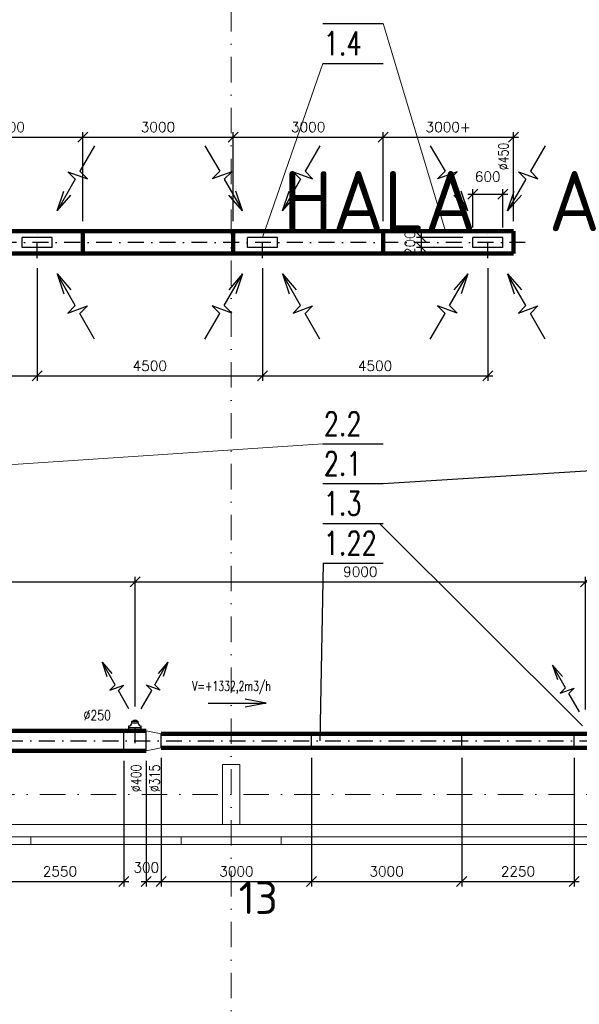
# Model space of a CAD drawing. Header units: millimetres. Extents: x -746391 to 410178, y -169697 to 100555.
# Tile 121 of 179: x 116326 to 127505, y -4191 to 15472. Entities that reach past the tile are written whole.
import ezdxf
from ezdxf.enums import TextEntityAlignment as Align
from ezdxf.lldxf.tags import DXFTag

# ---------------------------------------------------------------- set-up
doc = ezdxf.new("R2010")
doc.units = ezdxf.units.MM
for name, pattern in [('CENTERX2', [101.6, 63.5, -12.7, 12.7, -12.7]), ('DASHDOT', [25.4, 12.7, -6.35, 0, -6.35]), ('ČERCHOVANÁ', [25.4, 12.7, -6.35, 0, -6.35])]:
    doc.linetypes.add(name, pattern=pattern)
doc.layers.get('0').update_dxf_attribs({"color": 9})
doc.layers.get('Defpoints').update_dxf_attribs({"color": 9})
for name, color, linetype, lineweight in [('A99_N_kce-rez-sil', 9, 'Continuous', 18), ('A99_N_osy', 9, 'CENTERX2', 9), ('A99_N_txt-popis-200', 9, 'Continuous', 5), ('A99_S_kce-pohl', 9, 'Continuous', 5), ('A99_S_sloupy', 9, 'Continuous', 5), ('VZT-KOTY', 2, 'Continuous', 25)]:
    doc.layers.add(name, color=color, linetype=linetype, lineweight=lineweight)
for name, color, linetype in [('VZT-KÓTY', 2, 'Continuous'), ('VZT-ODVOD-NEVID', 4, 'ACAD_ISO02W100'), ('VZT-ODVOD-OSY', 30, 'ČERCHOVANÁ'), ('VZT-ODVOD-ZAŘÍZENÍ', 150, 'Continuous'), ('VZT-POZICE', 6, 'Continuous'), ('VZT-PŘÍOD-OSY', 1, 'ČERCHOVANÁ'), ('VZT-PŘÍVOD-VÝKON', 2, 'Continuous'), ('VZT-PŘÍVOD-ZAŘÍZENÍ', 3, 'Continuous'), ('VZT-ZAŘ', 3, 'Continuous')]:
    doc.layers.add(name, color=color, linetype=linetype)
doc.styles.add('ad_popis 100', font='isocpeur.ttf', dxfattribs={"height": 200})
doc.styles.add('RomanS', font='romans.shx')
tags = doc.linetypes.add('ACAD_ISO02W100', pattern=[15, 12, -3]).pattern_tags.tags
tags[6:7] = [DXFTag(74, 4), DXFTag(75, 0), DXFTag(340, '0'), DXFTag(46, 1.0), DXFTag(50, 0.0), DXFTag(44, 0.0), DXFTag(45, 0.0)]
tags[4:5] = [DXFTag(74, 4), DXFTag(75, 0), DXFTag(340, '0'), DXFTag(46, 1.0), DXFTag(50, 0.0), DXFTag(44, 0.0), DXFTag(45, 0.0)]
doc.dimstyles.new('VZT100', dxfattribs={"dimscale": 100, "dimtxt": 2, "dimasz": 2, "dimexe": 1, "dimexo": 2, "dimgap": 1, "dimtad": 1, "dimtoh": 1, "dimdec": 0, "dimzin": 0, "dimdsep": 46, "dimtxsty": 'RomanS', "dimblk": 'OBLIQUE', "dimcen": 1, "dimdle": 1, "dimclrd": 256, "dimclre": 256, "dimclrt": 256, "dimadec": 0, "dimazin": 0, "dimtfac": 1, "dimtdec": 0, "dimtmove": 2, "dimatfit": 3, "dimldrblk": 'OBLIQUE', "dimfxl": 1, "dimtolj": 1, "dimtzin": 0, "dimarcsym": 0})

# ---------------------------------------------------------------- blocks, each defined once
blk = doc.blocks.new('_Oblique')
at = {"color": 0, "linetype": 'ByBlock', "lineweight": -2}
blk.add_line((-0.5, -0.5), (0.5, 0.5), dxfattribs=at)
blk = doc.blocks.new('*D1614')
at = {"layer": 'Defpoints', "color": 0, "linetype": 'Continuous', "lineweight": 18, "ltscale": 0.5, "transparency": 16777216}
for p in [(115855, 873.5), (118405, 873.5), (118405, -1737.546794)]:
    blk.add_point(p, dxfattribs=at)
at = {"layer": 'VZT-KÓTY', "linetype": 'Continuous', "lineweight": -2, "ltscale": 0.5, "transparency": 16777216}
for p, q in [((115855, 673.5), (115855, -1837.546794)), ((118405, 673.5), (118405, -1837.546794)), ((115755, -1737.546794), (118505, -1737.546794))]:
    blk.add_line(p, q, dxfattribs=at)
at = {"layer": 'VZT-KÓTY', "linetype": 'Continuous', "lineweight": -2, "ltscale": 0.5, "transparency": 16777216, "xscale": 200, "yscale": 200, "zscale": 200, "rotation": 180}
blk.add_blockref('_Oblique', (115855, -1737.546794), dxfattribs=at)
at = {"layer": 'VZT-KÓTY', "linetype": 'Continuous', "lineweight": -2, "ltscale": 0.5, "transparency": 16777216, "xscale": 200, "yscale": 200, "zscale": 200}
blk.add_blockref('_Oblique', (118405, -1737.546794), dxfattribs=at)
at = {"layer": 'VZT-KÓTY', "linetype": 'Continuous', "lineweight": 18, "ltscale": 0.5, "transparency": 16777216, "insert": (117130, -1537.546794), "char_height": 200, "attachment_point": 5, "style": 'RomanS'}
blk.add_mtext('\\A1;2550', dxfattribs=at)
blk = doc.blocks.new('*D1615')
at = {"layer": 'Defpoints', "color": 0, "linetype": 'Continuous', "lineweight": 18, "ltscale": 0.5, "transparency": 16777216}
for p in [(118855, 874), (119155, 934), (119155, -1738)]:
    blk.add_point(p, dxfattribs=at)
at = {"layer": 'VZT-KÓTY', "linetype": 'Continuous', "lineweight": -2, "ltscale": 0.5, "transparency": 16777216}
for p, q in [((118855, 674), (118855, -1838)), ((119155, 734), (119155, -1838)), ((118755, -1738), (119255, -1738))]:
    blk.add_line(p, q, dxfattribs=at)
at = {"layer": 'VZT-KÓTY', "linetype": 'Continuous', "lineweight": -2, "ltscale": 0.5, "transparency": 16777216, "xscale": 200, "yscale": 200, "zscale": 200, "rotation": 180}
blk.add_blockref('_Oblique', (118855, -1738), dxfattribs=at)
at = {"layer": 'VZT-KÓTY', "linetype": 'Continuous', "lineweight": -2, "ltscale": 0.5, "transparency": 16777216, "xscale": 200, "yscale": 200, "zscale": 200}
blk.add_blockref('_Oblique', (119155, -1738), dxfattribs=at)
at = {"layer": 'VZT-KÓTY', "linetype": 'Continuous', "lineweight": 18, "ltscale": 0.5, "transparency": 16777216, "insert": (118855, -1459), "char_height": 200, "attachment_point": 5, "style": 'RomanS'}
blk.add_mtext('\\A1;300', dxfattribs=at)
blk = doc.blocks.new('*D1616')
at = {"layer": 'Defpoints', "color": 0, "linetype": 'Continuous', "lineweight": 18, "ltscale": 0.5, "transparency": 16777216}
for p in [(119155, 933.5), (122155, 933.5), (122155, -1737.546794)]:
    blk.add_point(p, dxfattribs=at)
at = {"layer": 'VZT-KÓTY', "linetype": 'Continuous', "lineweight": -2, "ltscale": 0.5, "transparency": 16777216}
for p, q in [((119155, 733.5), (119155, -1837.546794)), ((122155, 733.5), (122155, -1837.546794)), ((119055, -1737.546794), (122255, -1737.546794))]:
    blk.add_line(p, q, dxfattribs=at)
at = {"layer": 'VZT-KÓTY', "linetype": 'Continuous', "lineweight": -2, "ltscale": 0.5, "transparency": 16777216, "xscale": 200, "yscale": 200, "zscale": 200, "rotation": 180}
blk.add_blockref('_Oblique', (119155, -1737.546794), dxfattribs=at)
at = {"layer": 'VZT-KÓTY', "linetype": 'Continuous', "lineweight": -2, "ltscale": 0.5, "transparency": 16777216, "xscale": 200, "yscale": 200, "zscale": 200}
blk.add_blockref('_Oblique', (122155, -1737.546794), dxfattribs=at)
at = {"layer": 'VZT-KÓTY', "linetype": 'Continuous', "lineweight": 18, "ltscale": 0.5, "transparency": 16777216, "insert": (120655, -1537.546794), "char_height": 200, "attachment_point": 5, "style": 'RomanS'}
blk.add_mtext('\\A1;3000', dxfattribs=at)
blk = doc.blocks.new('*D1617')
at = {"layer": 'Defpoints', "color": 0, "linetype": 'Continuous', "lineweight": 18, "ltscale": 0.5, "transparency": 16777216}
for p in [(122155, 933.5), (125155, 933.5), (125155, -1737.546794)]:
    blk.add_point(p, dxfattribs=at)
at = {"layer": 'VZT-KÓTY', "linetype": 'Continuous', "lineweight": -2, "ltscale": 0.5, "transparency": 16777216}
for p, q in [((122155, 733.5), (122155, -1837.546794)), ((125155, 733.5), (125155, -1837.546794)), ((122055, -1737.546794), (125255, -1737.546794))]:
    blk.add_line(p, q, dxfattribs=at)
at = {"layer": 'VZT-KÓTY', "linetype": 'Continuous', "lineweight": -2, "ltscale": 0.5, "transparency": 16777216, "xscale": 200, "yscale": 200, "zscale": 200, "rotation": 180}
blk.add_blockref('_Oblique', (122155, -1737.546794), dxfattribs=at)
at = {"layer": 'VZT-KÓTY', "linetype": 'Continuous', "lineweight": -2, "ltscale": 0.5, "transparency": 16777216, "xscale": 200, "yscale": 200, "zscale": 200}
blk.add_blockref('_Oblique', (125155, -1737.546794), dxfattribs=at)
at = {"layer": 'VZT-KÓTY', "linetype": 'Continuous', "lineweight": 18, "ltscale": 0.5, "transparency": 16777216, "insert": (123655, -1537.546794), "char_height": 200, "attachment_point": 5, "style": 'RomanS'}
blk.add_mtext('\\A1;3000', dxfattribs=at)
blk = doc.blocks.new('*D1618')
at = {"layer": 'Defpoints', "color": 0, "linetype": 'Continuous', "lineweight": 18, "ltscale": 0.5, "transparency": 16777216}
for p in [(125155, 933.5), (127405, 933.5), (127405, -1737.546794)]:
    blk.add_point(p, dxfattribs=at)
at = {"layer": 'VZT-KÓTY', "linetype": 'Continuous', "lineweight": -2, "ltscale": 0.5, "transparency": 16777216}
for p, q in [((125155, 733.5), (125155, -1837.546794)), ((127405, 733.5), (127405, -1837.546794)), ((125055, -1737.546794), (127505, -1737.546794))]:
    blk.add_line(p, q, dxfattribs=at)
at = {"layer": 'VZT-KÓTY', "linetype": 'Continuous', "lineweight": -2, "ltscale": 0.5, "transparency": 16777216, "xscale": 200, "yscale": 200, "zscale": 200, "rotation": 180}
blk.add_blockref('_Oblique', (125155, -1737.546794), dxfattribs=at)
at = {"layer": 'VZT-KÓTY', "linetype": 'Continuous', "lineweight": -2, "ltscale": 0.5, "transparency": 16777216, "xscale": 200, "yscale": 200, "zscale": 200}
blk.add_blockref('_Oblique', (127405, -1737.546794), dxfattribs=at)
at = {"layer": 'VZT-KÓTY', "linetype": 'Continuous', "lineweight": 18, "ltscale": 0.5, "transparency": 16777216, "insert": (126280, -1537.546794), "char_height": 200, "attachment_point": 5, "style": 'RomanS'}
blk.add_mtext('\\A1;2250', dxfattribs=at)
blk = doc.blocks.new('*D1754')
at = {"layer": 'Defpoints', "color": 0, "linetype": 'Continuous', "lineweight": 18, "ltscale": 0.5, "transparency": 16777216}
for p in [(117588, 13129), (114588, 11250), (117588, 11250)]:
    blk.add_point(p, dxfattribs=at)
at = {"layer": 'VZT-KÓTY', "linetype": 'Continuous', "lineweight": -2, "ltscale": 0.5, "transparency": 16777216}
for p, q in [((114588, 11450), (114588, 13229)), ((117588, 11450), (117588, 13229)), ((114488, 13129), (117688, 13129))]:
    blk.add_line(p, q, dxfattribs=at)
at = {"layer": 'VZT-KÓTY', "linetype": 'Continuous', "lineweight": -2, "ltscale": 0.5, "transparency": 16777216, "xscale": 200, "yscale": 200, "zscale": 200, "rotation": 180}
blk.add_blockref('_Oblique', (114588, 13129), dxfattribs=at)
at = {"layer": 'VZT-KÓTY', "linetype": 'Continuous', "lineweight": -2, "ltscale": 0.5, "transparency": 16777216, "xscale": 200, "yscale": 200, "zscale": 200}
blk.add_blockref('_Oblique', (117588, 13129), dxfattribs=at)
at = {"layer": 'VZT-KÓTY', "linetype": 'Continuous', "lineweight": 18, "ltscale": 0.5, "transparency": 16777216, "insert": (116088, 13329), "char_height": 200, "attachment_point": 5, "style": 'RomanS'}
blk.add_mtext('\\A1;3000', dxfattribs=at)
blk = doc.blocks.new('*D1755')
at = {"layer": 'Defpoints', "color": 0, "linetype": 'Continuous', "lineweight": 18, "ltscale": 0.5, "transparency": 16777216}
for p in [(120588, 13129), (117588, 11250), (120588, 11250)]:
    blk.add_point(p, dxfattribs=at)
at = {"layer": 'VZT-KÓTY', "linetype": 'Continuous', "lineweight": -2, "ltscale": 0.5, "transparency": 16777216}
for p, q in [((117588, 11450), (117588, 13229)), ((120588, 11450), (120588, 13229)), ((117488, 13129), (120688, 13129))]:
    blk.add_line(p, q, dxfattribs=at)
at = {"layer": 'VZT-KÓTY', "linetype": 'Continuous', "lineweight": -2, "ltscale": 0.5, "transparency": 16777216, "xscale": 200, "yscale": 200, "zscale": 200, "rotation": 180}
blk.add_blockref('_Oblique', (117588, 13129), dxfattribs=at)
at = {"layer": 'VZT-KÓTY', "linetype": 'Continuous', "lineweight": -2, "ltscale": 0.5, "transparency": 16777216, "xscale": 200, "yscale": 200, "zscale": 200}
blk.add_blockref('_Oblique', (120588, 13129), dxfattribs=at)
at = {"layer": 'VZT-KÓTY', "linetype": 'Continuous', "lineweight": 18, "ltscale": 0.5, "transparency": 16777216, "insert": (119088, 13329), "char_height": 200, "attachment_point": 5, "style": 'RomanS'}
blk.add_mtext('\\A1;3000', dxfattribs=at)
blk = doc.blocks.new('*D1756')
at = {"layer": 'Defpoints', "color": 0, "linetype": 'Continuous', "lineweight": 18, "ltscale": 0.5, "transparency": 16777216}
for p in [(123588, 13129), (120588, 11250), (123588, 11250)]:
    blk.add_point(p, dxfattribs=at)
at = {"layer": 'VZT-KÓTY', "linetype": 'Continuous', "lineweight": -2, "ltscale": 0.5, "transparency": 16777216}
for p, q in [((120588, 11450), (120588, 13229)), ((123588, 11450), (123588, 13229)), ((120488, 13129), (123688, 13129))]:
    blk.add_line(p, q, dxfattribs=at)
at = {"layer": 'VZT-KÓTY', "linetype": 'Continuous', "lineweight": -2, "ltscale": 0.5, "transparency": 16777216, "xscale": 200, "yscale": 200, "zscale": 200, "rotation": 180}
blk.add_blockref('_Oblique', (120588, 13129), dxfattribs=at)
at = {"layer": 'VZT-KÓTY', "linetype": 'Continuous', "lineweight": -2, "ltscale": 0.5, "transparency": 16777216, "xscale": 200, "yscale": 200, "zscale": 200}
blk.add_blockref('_Oblique', (123588, 13129), dxfattribs=at)
at = {"layer": 'VZT-KÓTY', "linetype": 'Continuous', "lineweight": 18, "ltscale": 0.5, "transparency": 16777216, "insert": (122088, 13329), "char_height": 200, "attachment_point": 5, "style": 'RomanS'}
blk.add_mtext('\\A1;3000', dxfattribs=at)
blk = doc.blocks.new('*D1757')
at = {"layer": 'Defpoints', "color": 0, "linetype": 'Continuous', "lineweight": 18, "ltscale": 0.5, "transparency": 16777216}
for p in [(126188, 13129), (123588, 11250), (126188, 11250)]:
    blk.add_point(p, dxfattribs=at)
at = {"layer": 'VZT-KÓTY', "linetype": 'Continuous', "lineweight": -2, "ltscale": 0.5, "transparency": 16777216}
for p, q in [((123588, 11450), (123588, 13229)), ((126188, 11450), (126188, 13229)), ((123488, 13129), (126288, 13129))]:
    blk.add_line(p, q, dxfattribs=at)
at = {"layer": 'VZT-KÓTY', "linetype": 'Continuous', "lineweight": -2, "ltscale": 0.5, "transparency": 16777216, "xscale": 200, "yscale": 200, "zscale": 200, "rotation": 180}
blk.add_blockref('_Oblique', (123588, 13129), dxfattribs=at)
at = {"layer": 'VZT-KÓTY', "linetype": 'Continuous', "lineweight": -2, "ltscale": 0.5, "transparency": 16777216, "xscale": 200, "yscale": 200, "zscale": 200}
blk.add_blockref('_Oblique', (126188, 13129), dxfattribs=at)
at = {"layer": 'VZT-KÓTY', "linetype": 'Continuous', "lineweight": 18, "ltscale": 0.5, "transparency": 16777216, "insert": (124888, 13329), "char_height": 200, "attachment_point": 5, "style": 'RomanS'}
blk.add_mtext('\\A1;3000+', dxfattribs=at)
blk = doc.blocks.new('*D1763')
at = {"layer": 'Defpoints', "color": 0, "linetype": 'Continuous', "lineweight": 18, "ltscale": 0.5, "transparency": 16777216}
for p in [(112175, 10710), (116675, 10710), (116675, 8359)]:
    blk.add_point(p, dxfattribs=at)
at = {"layer": 'VZT-KÓTY', "linetype": 'Continuous', "lineweight": -2, "ltscale": 0.5, "transparency": 16777216}
for p, q in [((112175, 10510), (112175, 8259)), ((116675, 10510), (116675, 8259)), ((112075, 8359), (116775, 8359))]:
    blk.add_line(p, q, dxfattribs=at)
at = {"layer": 'VZT-KÓTY', "linetype": 'Continuous', "lineweight": -2, "ltscale": 0.5, "transparency": 16777216, "xscale": 200, "yscale": 200, "zscale": 200, "rotation": 180}
blk.add_blockref('_Oblique', (112175, 8359), dxfattribs=at)
at = {"layer": 'VZT-KÓTY', "linetype": 'Continuous', "lineweight": -2, "ltscale": 0.5, "transparency": 16777216, "xscale": 200, "yscale": 200, "zscale": 200}
blk.add_blockref('_Oblique', (116675, 8359), dxfattribs=at)
at = {"layer": 'VZT-KÓTY', "linetype": 'Continuous', "lineweight": 18, "ltscale": 0.5, "transparency": 16777216, "insert": (114425, 8559), "char_height": 200, "attachment_point": 5, "style": 'RomanS'}
blk.add_mtext('\\A1;4500', dxfattribs=at)
blk = doc.blocks.new('*D1764')
at = {"layer": 'Defpoints', "color": 0, "linetype": 'Continuous', "lineweight": 18, "ltscale": 0.5, "transparency": 16777216}
for p in [(116675, 10710), (121175, 10710), (121175, 8359)]:
    blk.add_point(p, dxfattribs=at)
at = {"layer": 'VZT-KÓTY', "linetype": 'Continuous', "lineweight": -2, "ltscale": 0.5, "transparency": 16777216}
for p, q in [((116675, 10510), (116675, 8259)), ((121175, 10510), (121175, 8259)), ((116575, 8359), (121275, 8359))]:
    blk.add_line(p, q, dxfattribs=at)
at = {"layer": 'VZT-KÓTY', "linetype": 'Continuous', "lineweight": -2, "ltscale": 0.5, "transparency": 16777216, "xscale": 200, "yscale": 200, "zscale": 200, "rotation": 180}
blk.add_blockref('_Oblique', (116675, 8359), dxfattribs=at)
at = {"layer": 'VZT-KÓTY', "linetype": 'Continuous', "lineweight": -2, "ltscale": 0.5, "transparency": 16777216, "xscale": 200, "yscale": 200, "zscale": 200}
blk.add_blockref('_Oblique', (121175, 8359), dxfattribs=at)
at = {"layer": 'VZT-KÓTY', "linetype": 'Continuous', "lineweight": 18, "ltscale": 0.5, "transparency": 16777216, "insert": (118925, 8559), "char_height": 200, "attachment_point": 5, "style": 'RomanS'}
blk.add_mtext('\\A1;4500', dxfattribs=at)
blk = doc.blocks.new('*D1765')
at = {"layer": 'Defpoints', "color": 0, "linetype": 'Continuous', "lineweight": 18, "ltscale": 0.5, "transparency": 16777216}
for p in [(121175, 10710), (125675, 10710), (125675, 8359)]:
    blk.add_point(p, dxfattribs=at)
at = {"layer": 'VZT-KÓTY', "linetype": 'Continuous', "lineweight": -2, "ltscale": 0.5, "transparency": 16777216}
for p, q in [((121175, 10510), (121175, 8259)), ((125675, 10510), (125675, 8259)), ((121075, 8359), (125775, 8359))]:
    blk.add_line(p, q, dxfattribs=at)
at = {"layer": 'VZT-KÓTY', "linetype": 'Continuous', "lineweight": -2, "ltscale": 0.5, "transparency": 16777216, "xscale": 200, "yscale": 200, "zscale": 200, "rotation": 180}
blk.add_blockref('_Oblique', (121175, 8359), dxfattribs=at)
at = {"layer": 'VZT-KÓTY', "linetype": 'Continuous', "lineweight": -2, "ltscale": 0.5, "transparency": 16777216, "xscale": 200, "yscale": 200, "zscale": 200}
blk.add_blockref('_Oblique', (125675, 8359), dxfattribs=at)
at = {"layer": 'VZT-KÓTY', "linetype": 'Continuous', "lineweight": 18, "ltscale": 0.5, "transparency": 16777216, "insert": (123425, 8559), "char_height": 200, "attachment_point": 5, "style": 'RomanS'}
blk.add_mtext('\\A1;4500', dxfattribs=at)
blk = doc.blocks.new('*D1857')
at = {"layer": 'Defpoints', "color": 0, "linetype": 'Continuous', "lineweight": 18, "ltscale": 0.5, "transparency": 16777216}
for p in [(125975, 11989), (125375, 11125), (125975, 11125)]:
    blk.add_point(p, dxfattribs=at)
at = {"layer": 'VZT-KOTY', "linetype": 'Continuous', "lineweight": -2, "ltscale": 0.5, "transparency": 16777216}
for p, q in [((125375, 11325), (125375, 12089)), ((125975, 11325), (125975, 12089)), ((125275, 11989), (126075, 11989))]:
    blk.add_line(p, q, dxfattribs=at)
at = {"layer": 'VZT-KOTY', "linetype": 'Continuous', "lineweight": -2, "ltscale": 0.5, "transparency": 16777216, "xscale": 200, "yscale": 200, "zscale": 200, "rotation": 180}
blk.add_blockref('_Oblique', (125375, 11989), dxfattribs=at)
at = {"layer": 'VZT-KOTY', "linetype": 'Continuous', "lineweight": -2, "ltscale": 0.5, "transparency": 16777216, "xscale": 200, "yscale": 200, "zscale": 200}
blk.add_blockref('_Oblique', (125975, 11989), dxfattribs=at)
at = {"layer": 'VZT-KOTY', "linetype": 'Continuous', "lineweight": 18, "ltscale": 0.5, "transparency": 16777216, "insert": (125675, 12339), "char_height": 200, "attachment_point": 5, "style": 'RomanS'}
blk.add_mtext('\\A1;600', dxfattribs=at)
blk = doc.blocks.new('*D1858')
at = {"layer": 'Defpoints', "color": 0, "linetype": 'Continuous', "lineweight": 18, "ltscale": 0.5, "transparency": 16777216}
for p in [(124351, 11125), (125375, 11125), (125375, 10925)]:
    blk.add_point(p, dxfattribs=at)
at = {"layer": 'VZT-KOTY', "linetype": 'Continuous', "lineweight": -2, "ltscale": 0.5, "transparency": 16777216}
for p, q in [((124351, 10825), (124351, 11225)), ((125175, 11125), (124251, 11125)), ((125175, 10925), (124251, 10925))]:
    blk.add_line(p, q, dxfattribs=at)
at = {"layer": 'VZT-KOTY', "linetype": 'Continuous', "lineweight": -2, "ltscale": 0.5, "transparency": 16777216, "xscale": 200, "yscale": 200, "zscale": 200}
for p, rotation in [((124351, 11125), 90), ((124351, 10925), 270)]:
    blk.add_blockref('_Oblique', p, dxfattribs=dict(at, rotation=rotation))
at = {"layer": 'VZT-KOTY', "linetype": 'Continuous', "lineweight": 18, "ltscale": 0.5, "transparency": 16777216, "insert": (124122, 11007), "char_height": 200, "attachment_point": 5, "rotation": 90, "style": 'RomanS'}
blk.add_mtext('\\A1;200', dxfattribs=at)
blk = doc.blocks.new('*D1876')
at = {"layer": 'Defpoints', "color": 0, "linetype": 'Continuous', "lineweight": 18, "ltscale": 0.5, "transparency": 16777216}
for p in [(118630, 4248), (109630, 1559), (118630, 1559)]:
    blk.add_point(p, dxfattribs=at)
at = {"layer": 'VZT-KOTY', "linetype": 'Continuous', "lineweight": -2, "ltscale": 0.5, "transparency": 16777216}
for p, q in [((109630, 1759), (109630, 4348)), ((118630, 1759), (118630, 4348)), ((109530, 4248), (118730, 4248))]:
    blk.add_line(p, q, dxfattribs=at)
at = {"layer": 'VZT-KOTY', "linetype": 'Continuous', "lineweight": -2, "ltscale": 0.5, "transparency": 16777216, "xscale": 200, "yscale": 200, "zscale": 200, "rotation": 180}
blk.add_blockref('_Oblique', (109630, 4248), dxfattribs=at)
at = {"layer": 'VZT-KOTY', "linetype": 'Continuous', "lineweight": -2, "ltscale": 0.5, "transparency": 16777216, "xscale": 200, "yscale": 200, "zscale": 200}
blk.add_blockref('_Oblique', (118630, 4248), dxfattribs=at)
at = {"layer": 'VZT-KOTY', "linetype": 'Continuous', "lineweight": 18, "ltscale": 0.5, "transparency": 16777216, "insert": (114130, 4448), "char_height": 200, "attachment_point": 5, "style": 'RomanS'}
blk.add_mtext('\\A1;9000', dxfattribs=at)
blk = doc.blocks.new('*D1877')
at = {"layer": 'Defpoints', "color": 0, "linetype": 'Continuous', "lineweight": 18, "ltscale": 0.5, "transparency": 16777216}
for p in [(127630, 4248), (118630, 1559), (127630, 1499)]:
    blk.add_point(p, dxfattribs=at)
at = {"layer": 'VZT-KOTY', "linetype": 'Continuous', "lineweight": -2, "ltscale": 0.5, "transparency": 16777216}
for p, q in [((118630, 1759), (118630, 4348)), ((127630, 1699), (127630, 4348)), ((118530, 4248), (127730, 4248))]:
    blk.add_line(p, q, dxfattribs=at)
at = {"layer": 'VZT-KOTY', "linetype": 'Continuous', "lineweight": -2, "ltscale": 0.5, "transparency": 16777216, "xscale": 200, "yscale": 200, "zscale": 200, "rotation": 180}
blk.add_blockref('_Oblique', (118630, 4248), dxfattribs=at)
at = {"layer": 'VZT-KOTY', "linetype": 'Continuous', "lineweight": -2, "ltscale": 0.5, "transparency": 16777216, "xscale": 200, "yscale": 200, "zscale": 200}
blk.add_blockref('_Oblique', (127630, 4248), dxfattribs=at)
at = {"layer": 'VZT-KOTY', "linetype": 'Continuous', "lineweight": 18, "ltscale": 0.5, "transparency": 16777216, "insert": (123130, 4448), "char_height": 200, "attachment_point": 5, "style": 'RomanS'}
blk.add_mtext('\\A1;9000', dxfattribs=at)

msp = doc.modelspace()

# ---------------------------------------------------------------- linework, layer by layer
at = {"layer": 'A99_N_kce-rez-sil', "linetype": 'Continuous'}
for p, q in [((116550, -850), (116550, -1000)), ((119550, -850), (119550, -1000)), ((121550, -850), (121550, -1000))]:
    msp.add_line(p, q, dxfattribs=at)
for points in [[(113550, -850), (138875.5, -850)], [(113550, -1000), (138875, -1000)]]:
    msp.add_lwpolyline(points, dxfattribs=at)
at = {"layer": 'A99_N_osy', "linetype": 'DASHDOT', "ltscale": 40}
for p, q in [((120550, -5085), (120550, 27821.7)), ((187349.6, 0), (-3600, 0))]:
    msp.add_line(p, q, dxfattribs=at)
at = {"layer": 'A99_S_kce-pohl'}
msp.add_line((115150, -600), (138630, -600), dxfattribs=at)
at = {"layer": 'A99_S_sloupy', "linetype": 'Continuous', "lineweight": 20, "ltscale": 2}
msp.add_lwpolyline([(120375, 600), (120725, 600), (120725, -600), (120375, -600)], close=True, dxfattribs=at)
at = {"layer": 'VZT-KOTY', "linetype": 'Continuous', "lineweight": 18, "ltscale": 0.5}
for p, q in [((123586.6, 15394.1), (124831.4, 11250)), ((122379.9, 14600.3), (121175, 11125)), ((122379.9, 7000.4), (114467.3, 6477.6))]:
    msp.add_line(p, q, dxfattribs=at)
at = {"layer": 'VZT-KOTY'}
for p, q in [((123586.6, 6206.7), (129169.2, 6558.9)), ((123512.9, 5412.9), (127567.5, 1369.8)), ((122389.5, 4619.1), (122323, 1073.5))]:
    msp.add_line(p, q, dxfattribs=at)
at = {"layer": 'VZT-ODVOD-NEVID', "ltscale": 25}
for p, q in [((116975, 11125), (116375, 11125)), ((116375, 10925), (116375, 11125)), ((116975, 10925), (116975, 11125)), ((121475, 11125), (120875, 11125)), ((120875, 10925), (120875, 11125)), ((121475, 10925), (121475, 11125)), ((125975, 11125), (125375, 11125)), ((125375, 10925), (125375, 11125)), ((125975, 10925), (125975, 11125)), ((116975, 10925), (116375, 10925)), ((121475, 10925), (120875, 10925)), ((125975, 10925), (125375, 10925))]:
    msp.add_line(p, q, dxfattribs=at)
at = {"layer": 'VZT-ODVOD-OSY', "ltscale": 25}
for p, q in [((116675, 10710), (116675, 11340)), ((121175, 10710), (121175, 11340)), ((125675, 10710), (125675, 11340)), ((126425, 11025), (89750, 11025))]:
    msp.add_line(p, q, dxfattribs=at)
at = {"layer": 'VZT-ODVOD-ZAŘÍZENÍ', "lineweight": 90}
for p, q in [((126187.5, 11250), (108587.5, 11250)), ((117587.5, 10800), (117587.5, 11250)), ((120587.5, 10800), (120587.5, 11250)), ((123587.5, 10800), (123587.5, 11250)), ((126187.5, 10800), (126187.5, 11250)), ((126187.5, 10800), (108587.5, 10800))]:
    msp.add_line(p, q, dxfattribs=at)
at = {"layer": 'VZT-PŘÍOD-OSY', "ltscale": 25}
for p, q in [((118630, 1023.5), (118630, 1559.3)), ((89399.9, 1073.5), (136855, 1073.5))]:
    msp.add_line(p, q, dxfattribs=at)
at = {"layer": 'VZT-PŘÍVOD-VÝKON'}
for p, q in [((117823.6, 12956.2), (117527.9, 12443.9)), ((120026.4, 12956.2), (120322.1, 12443.9)), ((122323.6, 12956.2), (122027.9, 12443.9)), ((124526.4, 12956.2), (124822.1, 12443.9)), ((126823.6, 12956.2), (126527.9, 12443.9)), ((117287, 12436.3), (117677.7, 12294.1)), ((117436.9, 12286.4), (117287, 12436.3)), ((117527.9, 12443.9), (117677.7, 12294.1)), ((120322.1, 12443.9), (120172.3, 12294.1)), ((120563, 12436.3), (120172.3, 12294.1)), ((120413.1, 12286.4), (120563, 12436.3)), ((121787, 12436.3), (122177.7, 12294.1)), ((121936.9, 12286.4), (121787, 12436.3)), ((122027.9, 12443.9), (122177.7, 12294.1)), ((124822.1, 12443.9), (124672.3, 12294.1)), ((125063, 12436.3), (124672.3, 12294.1)), ((124913.1, 12286.4), (125063, 12436.3)), ((126287, 12436.3), (126677.7, 12294.1)), ((126436.9, 12286.4), (126287, 12436.3)), ((126527.9, 12443.9), (126677.7, 12294.1)), ((117436.9, 12286.4), (117072.9, 11655.9)), ((120413.1, 12286.4), (120777.1, 11655.9)), ((121936.9, 12286.4), (121572.9, 11655.9)), ((124913.1, 12286.4), (125277.1, 11655.9)), ((126436.9, 12286.4), (126072.9, 11655.9)), ((117073, 11655.3), (117206.8, 12050.9)), ((120777, 11655.3), (120643.2, 12050.9)), ((121573, 11655.3), (121706.8, 12050.9)), ((125277, 11655.3), (125143.2, 12050.9)), ((126073, 11655.3), (126206.8, 12050.9)), ((117072.9, 11655.9), (117348.6, 11969.6)), ((120777.1, 11655.9), (120501.4, 11969.6)), ((121572.9, 11655.9), (121848.6, 11969.6)), ((125277.1, 11655.9), (125001.4, 11969.6)), ((126072.9, 11655.9), (126348.6, 11969.6)), ((117436.9, 9763.6), (117072.9, 10394.1)), ((117072.9, 10394.1), (117348.6, 10080.4)), ((117073, 10394.7), (117206.8, 9999.1)), ((120413.1, 9763.6), (120777.1, 10394.1)), ((120777.1, 10394.1), (120501.4, 10080.4)), ((120777, 10394.7), (120643.2, 9999.1)), ((121936.9, 9763.6), (121572.9, 10394.1)), ((121572.9, 10394.1), (121848.6, 10080.4)), ((121573, 10394.7), (121706.8, 9999.1)), ((124913.1, 9763.6), (125277.1, 10394.1)), ((125277.1, 10394.1), (125001.4, 10080.4)), ((125277, 10394.7), (125143.2, 9999.1)), ((126436.9, 9763.6), (126072.9, 10394.1)), ((126072.9, 10394.1), (126348.6, 10080.4)), ((126073, 10394.7), (126206.8, 9999.1)), ((117436.9, 9763.6), (117287, 9613.7)), ((117287, 9613.7), (117677.7, 9755.9)), ((117527.9, 9606.1), (117677.7, 9755.9)), ((120563, 9613.7), (120172.3, 9755.9)), ((120322.1, 9606.1), (120172.3, 9755.9)), ((120413.1, 9763.6), (120563, 9613.7)), ((121936.9, 9763.6), (121787, 9613.7)), ((121787, 9613.7), (122177.7, 9755.9)), ((122027.9, 9606.1), (122177.7, 9755.9)), ((125063, 9613.7), (124672.3, 9755.9)), ((124822.1, 9606.1), (124672.3, 9755.9)), ((124913.1, 9763.6), (125063, 9613.7)), ((126436.9, 9763.6), (126287, 9613.7)), ((126287, 9613.7), (126677.7, 9755.9)), ((126527.9, 9606.1), (126677.7, 9755.9)), ((117823.6, 9093.8), (117527.9, 9606.1)), ((120026.4, 9093.8), (120322.1, 9606.1)), ((122323.6, 9093.8), (122027.9, 9606.1)), ((124526.4, 9093.8), (124822.1, 9606.1)), ((126823.6, 9093.8), (126527.9, 9606.1)), ((118231.7, 2189.7), (117971.7, 2640.1)), ((117971.7, 2640.1), (118168.6, 2416)), ((117971.8, 2640.5), (118067.4, 2357.9)), ((119028.3, 2189.7), (119288.3, 2640.1)), ((119288.3, 2640.1), (119091.4, 2416)), ((119288.2, 2640.5), (119192.6, 2357.9)), ((127231.7, 2129.7), (126971.7, 2580.1)), ((126971.7, 2580.1), (127168.6, 2356)), ((126971.8, 2580.5), (127067.4, 2297.9)), ((118231.7, 2189.7), (118124.6, 2082.6)), ((118124.6, 2082.6), (118403.7, 2184.2)), ((118296.7, 2077.2), (118403.7, 2184.2)), ((119135.4, 2082.6), (118856.3, 2184.2)), ((118963.3, 2077.2), (118856.3, 2184.2)), ((119028.3, 2189.7), (119135.4, 2082.6)), ((118507.9, 1711.2), (118296.7, 2077.2)), ((118752.1, 1711.2), (118963.3, 2077.2)), ((127231.7, 2129.7), (127124.6, 2022.6)), ((127124.6, 2022.6), (127403.7, 2124.2)), ((127296.7, 2017.2), (127403.7, 2124.2)), ((127507.9, 1651.2), (127296.7, 2017.2)), ((120087.8, 1822.6), (121253, 1822.6)), ((121253, 1822.6), (120830.9, 1899.4)), ((121253, 1822.6), (120830.9, 1745.8))]:
    msp.add_line(p, q, dxfattribs=at)
at = {"layer": 'VZT-PŘÍVOD-ZAŘÍZENÍ'}
for p, q in [((118567.5, 1429.8), (118567.5, 1461)), ((118567.5, 1461), (118692.5, 1461)), ((118567.5, 1429.8), (118692.5, 1429.8)), ((118692.5, 1429.8), (118692.5, 1461)), ((118405, 873.5), (118405, 1273.5)), ((118505, 1273.5), (118505, 1367.3)), ((118505, 1336), (118755, 1336)), ((118755, 1273.5), (118755, 1367.3)), ((118855, 873.5), (118855, 1273.5)), ((119155, 933.5), (119155, 1213.5)), ((122155, 933.5), (122155, 1213.5)), ((125155, 933.5), (125155, 1213.5)), ((127405, 933.5), (127405, 1213.5))]:
    msp.add_line(p, q, dxfattribs=at)
at = {"layer": 'VZT-PŘÍVOD-ZAŘÍZENÍ', "lineweight": 90}
for p, q in [((101155, 1273.5), (118855, 1273.5)), ((119155, 1213.5), (136855, 1213.5)), ((101155, 873.5), (118855, 873.5)), ((119155, 933.5), (136855, 933.5))]:
    msp.add_line(p, q, dxfattribs=at)
at = {"layer": 'VZT-PŘÍVOD-ZAŘÍZENÍ', "linetype": 'Continuous', "lineweight": 18, "ltscale": 0.5}
for p, q in [((118855, 1273.5), (119155, 1213.5)), ((118855, 873.5), (119155, 933.5))]:
    msp.add_line(p, q, dxfattribs=at)
at = {"layer": 'VZT-PŘÍVOD-ZAŘÍZENÍ'}
for centre, radius, start, end in [((118505, 1429.8), 62.5, 270, 0), ((118630, 1429.8), 51.6, 37.27683, 142.72317), ((118755, 1429.8), 62.5, 180, 270)]:
    msp.add_arc(centre, radius, start, end, dxfattribs=at)
at = {"layer": 'VZT-ZAŘ'}
for p, q in [((122379.9, 15394.1), (123586.6, 15394.1)), ((122379.9, 14600.3), (123586.6, 14600.3)), ((122379.9, 7000.4), (123586.6, 7000.4)), ((122379.9, 6206.7), (123586.6, 6206.7)), ((122379.9, 5412.9), (123586.6, 5412.9)), ((122379.9, 4619.1), (123586.6, 4619.1))]:
    msp.add_line(p, q, dxfattribs=at)

# ---------------------------------------------------------------- texts
at = {"layer": 'A99_N_txt-popis-200', "lineweight": 9, "ltscale": 5, "style": 'ad_popis 100'}
msp.add_text('HALA  A', height=1200, dxfattribs=at).set_placement((121585, 11250))
at = {"layer": 'A99_N_txt-popis-200', "lineweight": 0, "insert": (120700, -1737.5), "char_height": 650, "attachment_point": 1, "style": 'ad_popis 100'}
msp.add_mtext_dynamic_manual_height_columns('13', width=832.5, gutter_width=1000, heights=[0], dxfattribs=at)
at = {"layer": 'VZT-KÓTY', "style": 'RomanS', "width": 0.8}
for s, rotation, p in [('%%C450', 90, (126088.4, 12467.7)), ('%%C250', 0, (117600.1, 1481.8)), ('%%C400', 90, (118751.5, 47.9)), ('%%C315', 90, (119122.3, 47.9))]:
    msp.add_text(s, height=200, rotation=rotation, dxfattribs=at).set_placement(p)
at = {"layer": 'VZT-POZICE', "linetype": 'Continuous', "style": 'RomanS', "width": 0.75}
for s, p in [('1.4', (122399.9, 14765)), ('2.2', (122399.9, 7165.1)), ('2.1', (122399.9, 6371.3)), ('1.3', (122399.9, 5577.5)), ('1.22', (122399.9, 4783.8))]:
    msp.add_text(s, height=470.25, rotation=0, dxfattribs=at).set_placement(p)
at = {"layer": 'VZT-PŘÍVOD-VÝKON', "style": 'RomanS', "width": 0.7}
msp.add_text('V=+1332,2m3/h', height=193.375, dxfattribs=at).set_placement((120557.5, 2010.3), align=Align.BOTTOM_CENTER)

# ---------------------------------------------------------------- dimensions: what is measured, and where the dimension line sits
at = {"layer": 'VZT-KOTY', "linetype": 'Continuous', "lineweight": 18, "ltscale": 0.5}
for base, p1, p2, picture, middle in [((125975, 11989.2), (125375, 11125), (125975, 11125), '*D1857', (125675, 12339.2)), ((118630, 4247.6), (109630, 1559.3), (118630, 1559.3), '*D1876', (114130, 4447.6)), ((127630, 4247.6), (118630, 1559.3), (127630, 1499.3), '*D1877', (123130, 4447.6))]:
    dim = msp.add_linear_dim(base=base, p1=p1, p2=p2, dimstyle='VZT100', dxfattribs=at)
    dim.commit()
    dim.dimension.update_dxf_attribs({"geometry": picture, "text_midpoint": middle})
dim = msp.add_linear_dim(base=(124350.6, 11125), p1=(125375, 10925), p2=(125375, 11125), angle=90, dimstyle='VZT100', dxfattribs=at)
dim.commit()
dim.dimension.update_dxf_attribs({"geometry": '*D1858', "text_midpoint": (124121.9, 11007.4), "dimtype": 160})
at = {"layer": 'VZT-KÓTY', "linetype": 'Continuous', "lineweight": 18, "ltscale": 0.5}
for base, p1, p2, picture, middle in [((117587.5, 13129.4), (114587.5, 11250), (117587.5, 11250), '*D1754', (116087.5, 13329.4)), ((120587.5, 13129.4), (117587.5, 11250), (120587.5, 11250), '*D1755', (119087.5, 13329.4)), ((123587.5, 13129.4), (120587.5, 11250), (123587.5, 11250), '*D1756', (122087.5, 13329.4)), ((116675, 8358.8), (112175, 10710), (116675, 10710), '*D1763', (114425, 8558.8)), ((121175, 8358.8), (116675, 10710), (121175, 10710), '*D1764', (118925, 8558.8)), ((125675, 8358.8), (121175, 10710), (125675, 10710), '*D1765', (123425, 8558.8)), ((118405, -1737.5), (115855, 873.5), (118405, 873.5), '*D1614', (117130, -1537.5)), ((122155, -1737.5), (119155, 933.5), (122155, 933.5), '*D1616', (120655, -1537.5)), ((125155, -1737.5), (122155, 933.5), (125155, 933.5), '*D1617', (123655, -1537.5)), ((127405, -1737.5), (125155, 933.5), (127405, 933.5), '*D1618', (126280, -1537.5))]:
    dim = msp.add_linear_dim(base=base, p1=p1, p2=p2, dimstyle='VZT100', dxfattribs=at)
    dim.commit()
    dim.dimension.update_dxf_attribs({"geometry": picture, "text_midpoint": middle})
dim = msp.add_linear_dim(base=(126187.5, 13129.4), p1=(123587.5, 11250), p2=(126187.5, 11250), text='3000+', dimstyle='VZT100', dxfattribs=at)
dim.commit()
dim.dimension.update_dxf_attribs({"geometry": '*D1757', "text_midpoint": (124887.5, 13329.4)})
dim = msp.add_linear_dim(base=(119155, -1737.5), p1=(118855, 873.5), p2=(119155, 933.5), dimstyle='VZT100', dxfattribs=at)
dim.commit()
dim.dimension.update_dxf_attribs({"geometry": '*D1615', "text_midpoint": (118855, -1459), "dimtype": 160})

doc.saveas('drawing.dxf')
